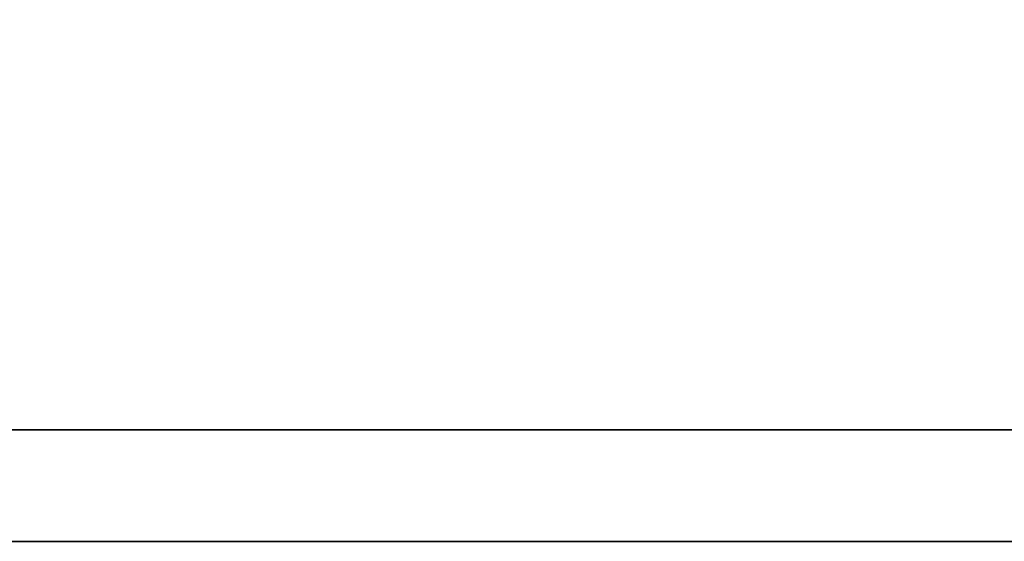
# Model space of a CAD drawing. Header units: millimetres. Extents: x 414 to 815, y 477 to 606.
# Tile 36 of 52: x 727.387 to 728.512, y 514.852 to 515.449. Entities that reach past the tile are written whole.
import ezdxf

# ---------------------------------------------------------------- set-up
doc = ezdxf.new("R2010")
doc.units = ezdxf.units.MM
doc.layers.add('DIM', color=4, linetype='CONTINUOUS')
doc.layers.add('layer 1', color=7, linetype='CONTINUOUS')

# ---------------------------------------------------------------- blocks, each defined once
blk = doc.blocks.new('TBI MOTION logo(完整正式版)')
at = {"layer": 'layer 1', "color": 22, "lineweight": 35}
blk.add_open_spline([(75.90875, -9.47875), (75.90875, -9.47875), (75.90875, -12.28625), (75.90875, -12.28625), (75.90875, -12.28625), (75.90875, -12.28625), (75.90875, -12.47875), (75.90875, -12.47875), (75.90875, -12.47875), (75.90875, -12.47875), (75.71625, -12.47875), (75.71625, -12.47875), (75.71625, -12.47875), (75.71625, -12.47875), (-88.32875, -12.47875), (-88.32875, -12.47875), (-88.32875, -12.47875), (-88.32875, -12.47875), (-88.32875, -13.29375), (-88.32875, -13.29375), (-88.32875, -13.29375), (-88.32875, -13.29375), (82.89125, -13.29375), (82.89125, -13.29375), (82.89125, -13.29375), (82.89125, -13.29375), (75.90875, -9.47875), (75.90875, -9.47875)], degree=3, knots=[0, 0, 0, 0, 0.1428571, 0.1428571, 0.1428571, 0.1428572, 0.2857143, 0.2857143, 0.2857143, 0.2857143, 0.4285714, 0.4285714, 0.4285714, 0.4285714, 0.5714286, 0.5714286, 0.5714286, 0.5714286, 0.7142857, 0.7142857, 0.7142857, 0.7142857, 0.8571429, 0.8571429, 0.8571429, 0.8571429, 1, 1, 1, 1], dxfattribs=at)

msp = doc.modelspace()

# ---------------------------------------------------------------- block references
at = {"layer": 'DIM', "color": 7, "xscale": 0.1563722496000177, "yscale": 0.1563722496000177, "zscale": 0.1563722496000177}
msp.add_blockref('TBI MOTION logo(完整正式版)', (724.3348, 516.9309), dxfattribs=at)

doc.saveas('drawing.dxf')
